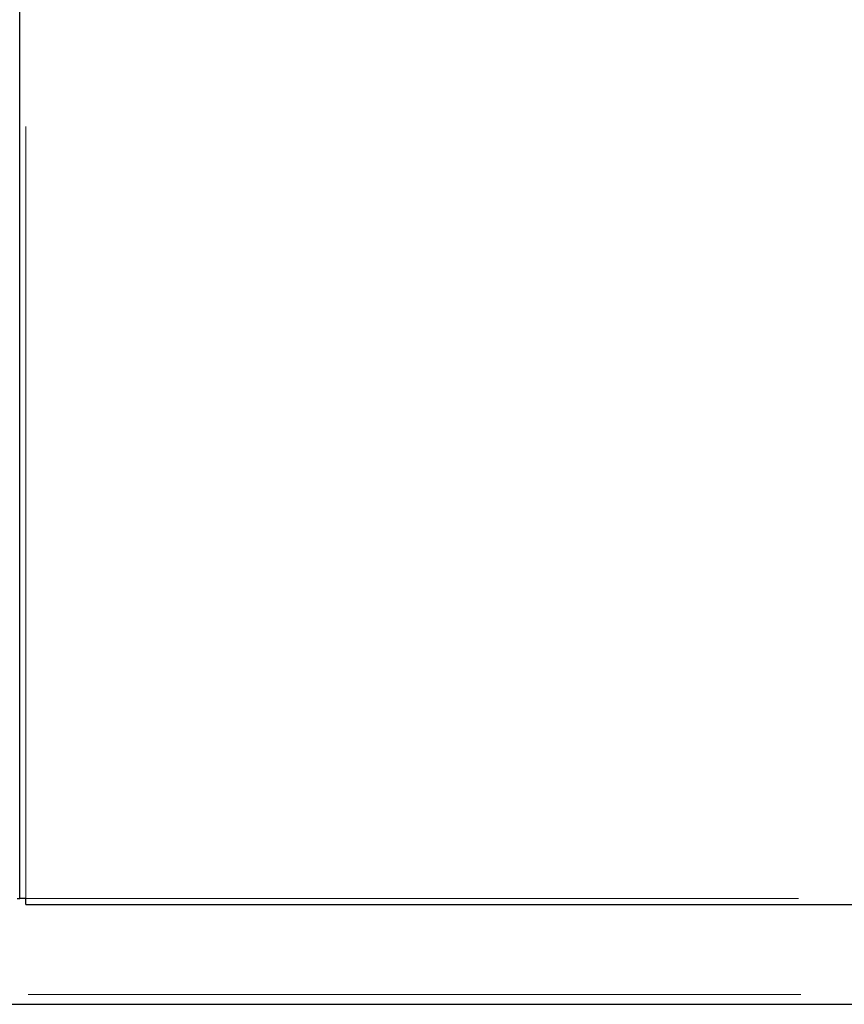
# Model space of a CAD drawing. Header units: millimetres. Extents: x 29 to 247, y 73 to 156.
# Tile 10 of 74: x 57 to 64, y 76 to 84. Entities that reach past the tile are written whole.
import ezdxf

# ---------------------------------------------------------------- set-up
doc = ezdxf.new("R2010")
doc.units = ezdxf.units.MM
doc.linetypes.add('PHANTOM', pattern=[12.7, 6.35, -1.27, 1.27, -1.27, 1.27, -1.27])

msp = doc.modelspace()

# ---------------------------------------------------------------- linework, layer by layer
at = {"color": 7, "linetype": 'Continuous', "lineweight": 25}
for p, q in [((57.071, 76.6382), (57.071, 103.824)), ((57.051, 76.6382), (57.071, 76.6382)), ((57.121, 76.6382), (57.071, 76.6382)), ((57.121, 76.5882), (57.121, 76.6382)), ((57.121, 76.5882), (70.641, 76.5882)), ((44.0619, 75.7682), (65.72, 75.7682))]:
    msp.add_line(p, q, dxfattribs=at)
at = {"color": 8, "linetype": 'PHANTOM', "lineweight": 18}
for p, q in [((57.121, 76.6382), (57.121, 103.8381)), ((57.121, 76.6382), (70.591, 76.6382)), ((31.741, 75.8482), (70.611, 75.8482))]:
    msp.add_line(p, q, dxfattribs=at)

doc.saveas('drawing.dxf')
